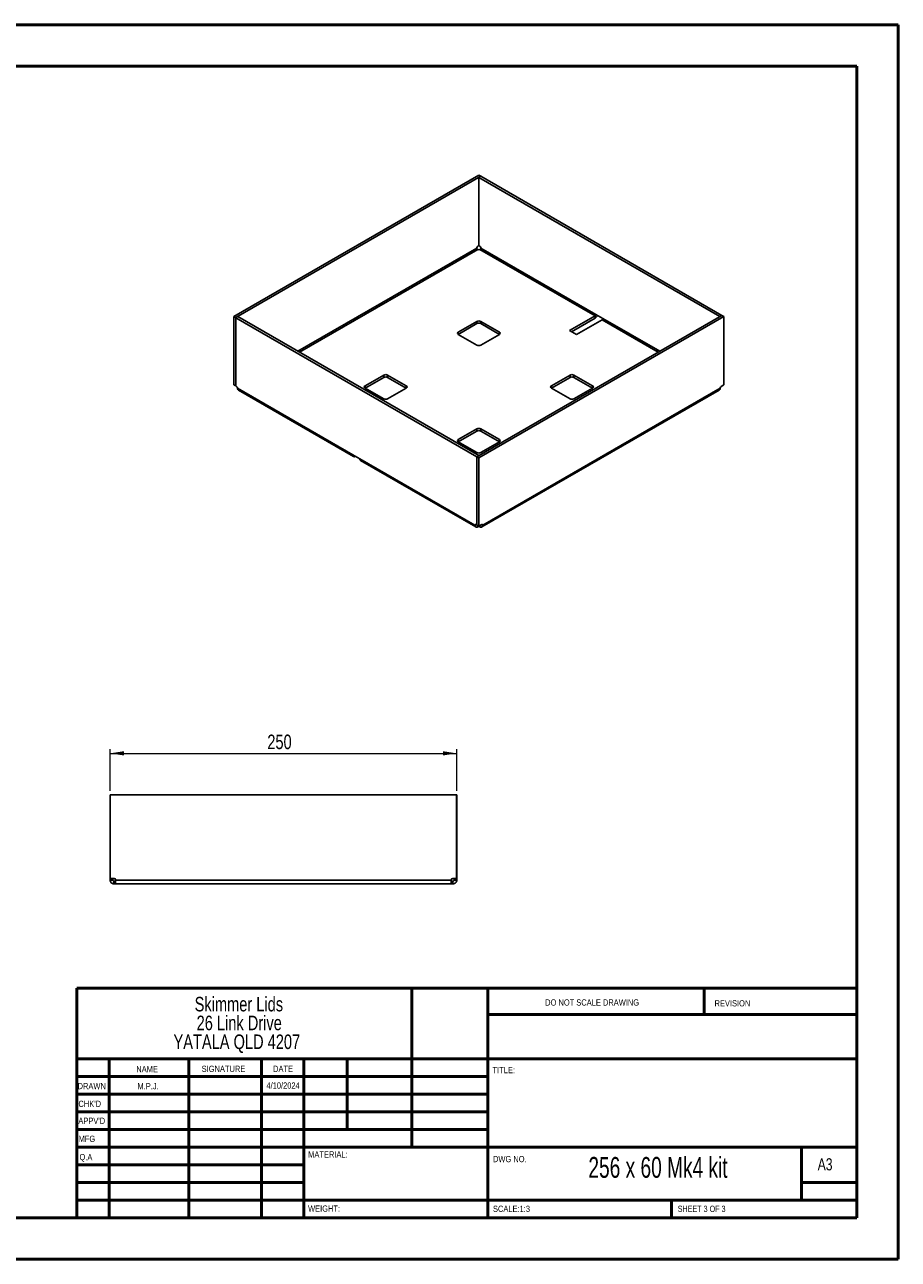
# Paper-space layout 'Sheet3' of a CAD drawing. Header units: millimetres. Extents: x 0 to 420, y 0 to 297.
# Tile 2 of 2: x 210 to 420, y 0 to 297. Entities that reach past the tile are written whole.
import ezdxf

# ---------------------------------------------------------------- set-up
doc = ezdxf.new("R2010")
doc.units = ezdxf.units.MM
doc.styles.add('SLDTEXTSTYLE0', font='TXT', dxfattribs={"width": 0.6875})
doc.styles.add('SLDTEXTSTYLE1', font='TXT', dxfattribs={"width": 0.75})
doc.dimstyles.new('SLDDIMSTYLE2', dxfattribs={"dimtxt": 3.5, "dimasz": 3.302, "dimexe": 0, "dimexo": 0.0625, "dimgap": 0.875, "dimtad": 1, "dimdec": 0, "dimlfac": 3, "dimrnd": 1e-09, "dimzin": 12, "dimdsep": 46, "dimtxsty": 'SLDTEXTSTYLE1', "dimsah": 1, "dimcen": 0.09, "dimadec": 0, "dimazin": 3, "dimtfac": 1, "dimtdec": 0, "dimtofl": 0, "dimtmove": 0, "dimatfit": 3, "dimfxl": 1, "dimfrac": 2, "dimtolj": 1, "dimtzin": 12, "dimarcsym": 0})

# ---------------------------------------------------------------- blocks, each defined once
blk = doc.blocks.new('SW_NOTE_0_2')
at = {"color": 0, "linetype": 'Continuous', "lineweight": 0, "char_height": 3.5, "attachment_point": 2, "style": 'SLDTEXTSTYLE1'}
for s, insert in [('Skimmer Lids', (13.89, 4.51)), ('26 Link Drive', (13.98, -0.01)), ('YATALA QLD 4207', (13.4, -4.54))]:
    blk.add_mtext(s, dxfattribs=dict(at, insert=insert))
blk = doc.blocks.new('_D_6')
at = {"color": 7, "linetype": 'Continuous', "lineweight": 0}
for p, q in [((230.91, 112.93), (230.91, 122.93)), ((230.91, 121.93), (314.24, 121.93)), ((314.24, 112.93), (314.24, 122.93))]:
    blk.add_line(p, q, dxfattribs=at)
at = {"color": 7, "linetype": 'Continuous', "lineweight": 18}
for points in [[(230.91, 121.93), (234.21, 121.42), (234.21, 122.44)], [(314.24, 121.93), (310.94, 122.44), (310.94, 121.42)]]:
    blk.add_solid(points, dxfattribs=at)
at = {"color": 7, "linetype": 'Continuous', "lineweight": 18, "insert": (268.7, 126.44), "char_height": 3.5, "attachment_point": 1, "style": 'SLDTEXTSTYLE1'}
blk.add_mtext('250', dxfattribs=at)

psp = doc.layouts.new('Sheet3')

# ---------------------------------------------------------------- linework, layer by layer
at = {"color": 7, "linetype": 'Continuous', "lineweight": 50}
for p, q in [((0.38, 297.21), (420.38, 297.21)), ((420.38, 0.21), (420.38, 297.21)), ((10.38, 287.21), (410.38, 287.21)), ((410.38, 287.21), (410.38, 10.21)), ((222.88, 65.46), (410.08, 65.46)), ((222.88, 65.46), (222.88, 10.21)), ((303.48, 65.46), (303.48, 27.21)), ((321.68, 65.46), (321.68, 10.21)), ((373.68, 59.09), (373.68, 65.46)), ((410.08, 59.09), (321.68, 59.09)), ((410.08, 48.46), (222.88, 48.46)), ((230.68, 48.46), (230.68, 10.21)), ((249.87, 48.46), (249.87, 10.21)), ((267.28, 48.46), (267.28, 10.21)), ((277.48, 10.21), (277.48, 48.46)), ((287.88, 31.46), (287.88, 48.46)), ((321.68, 44.21), (222.88, 44.21)), ((321.68, 39.96), (222.88, 39.96)), ((321.68, 35.71), (222.88, 35.71)), ((321.68, 31.46), (222.88, 31.46)), ((277.48, 27.21), (222.88, 27.21)), ((277.48, 27.21), (410.08, 27.21)), ((397.08, 14.46), (397.08, 27.21)), ((277.48, 22.96), (222.88, 22.96)), ((277.48, 18.71), (222.88, 18.71)), ((410.08, 18.71), (397.08, 18.71)), ((222.88, 14.46), (410.38, 14.46)), ((365.88, 10.21), (365.88, 14.46)), ((10.38, 10.21), (410.38, 10.21)), ((0.38, 0.21), (420.38, 0.21))]:
    psp.add_line(p, q, dxfattribs=at)
at = {"color": 7, "linetype": 'Continuous', "lineweight": 25}
for p, q in [((319.52, 261.02), (260.65, 227.03)), ((320, 260.74), (261.12, 226.75)), ((319.52, 261.02), (320, 260.74)), ((319.56, 260.48), (320.03, 260.75)), ((319.56, 244.07), (319.56, 260.48)), ((377.52, 227.02), (319.56, 260.48)), ((320, 260.73), (320, 260.74)), ((377.99, 227.29), (320.03, 260.75)), ((319.32, 243.94), (319.56, 244.08)), ((319.56, 244.07), (319.77, 243.94)), ((319.09, 243.49), (276.05, 218.65)), ((276.43, 218.43), (319.28, 243.17)), ((319.09, 243.49), (319.09, 243.53)), ((319.31, 243.15), (319.28, 243.17)), ((319.82, 243.17), (319.78, 243.15)), ((319.82, 243.17), (347.53, 227.17)), ((320.01, 243.53), (320.01, 243.49)), ((347.71, 227.5), (320.01, 243.49)), ((260.65, 227.03), (261.12, 226.75)), ((260.65, 210.61), (260.65, 227.03)), ((261.58, 227), (261.11, 226.73)), ((261.11, 226.73), (261.11, 210.32)), ((261.11, 226.73), (319.06, 193.27)), ((261.12, 226.74), (261.12, 226.75)), ((261.58, 227), (319.54, 193.55)), ((319.08, 225.85), (314.6, 223.27)), ((319.08, 225.85), (319.08, 225.31)), ((319.1, 193.28), (377.98, 227.27)), ((319.57, 193.01), (378.45, 227)), ((324.5, 223.27), (320.02, 225.85)), ((320.02, 225.85), (320.02, 225.31)), ((347.53, 227.17), (341.35, 223.61)), ((347.53, 226.63), (341.82, 223.34)), ((343, 222.65), (349.18, 226.22)), ((347.53, 227.17), (347.53, 226.63)), ((349.36, 226.55), (347.71, 227.5)), ((349.18, 226.22), (362.67, 218.43)), ((363.04, 218.65), (349.36, 226.55)), ((377.52, 227.02), (377.99, 227.29)), ((377.52, 227), (377.52, 227.02)), ((378.45, 227), (377.98, 227.27)), ((377.99, 227.26), (377.99, 227.29)), ((378.45, 210.59), (378.45, 227)), ((314.6, 222.72), (319.08, 225.31)), ((314.6, 223.27), (314.6, 222.72)), ((320.02, 225.31), (324.5, 222.72)), ((324.5, 223.27), (324.5, 222.72)), ((341.35, 223.61), (343, 222.65)), ((314.6, 222.72), (319.08, 220.14)), ((320.02, 220.14), (324.5, 222.72)), ((296.68, 212.93), (292.21, 210.34)), ((292.21, 209.8), (296.68, 212.38)), ((296.68, 212.93), (296.68, 212.38)), ((302.11, 210.34), (297.63, 212.93)), ((297.63, 212.93), (297.63, 212.38)), ((297.63, 212.38), (302.11, 209.8)), ((341.47, 212.93), (336.99, 210.34)), ((336.99, 209.8), (341.47, 212.38)), ((341.47, 212.93), (341.47, 212.38)), ((346.89, 210.34), (342.41, 212.93)), ((342.41, 212.93), (342.41, 212.38)), ((342.41, 212.38), (346.89, 209.8)), ((260.65, 210.61), (261.11, 210.35)), ((261.32, 210.2), (261.11, 210.32)), ((261.55, 209.75), (261.55, 209.79)), ((289.26, 193.75), (261.55, 209.75)), ((261.75, 209.32), (289.45, 193.33)), ((292.21, 210.34), (292.21, 209.8)), ((292.21, 209.8), (296.68, 207.21)), ((297.63, 207.21), (302.11, 209.8)), ((302.11, 210.34), (302.11, 209.8)), ((320.29, 176.38), (377.35, 209.32)), ((377.54, 209.75), (320.48, 176.81)), ((336.99, 210.34), (336.99, 209.8)), ((336.99, 209.8), (341.47, 207.21)), ((342.41, 207.21), (346.89, 209.8)), ((346.89, 210.34), (346.89, 209.8)), ((377.54, 209.75), (377.54, 209.79)), ((377.78, 210.2), (378.45, 210.59)), ((319.08, 200), (314.6, 197.41)), ((314.6, 196.87), (319.08, 199.46)), ((319.08, 200), (319.08, 199.46)), ((324.5, 197.41), (320.02, 200)), ((320.02, 200), (320.02, 199.46)), ((320.02, 199.46), (324.5, 196.87)), ((314.6, 197.41), (314.6, 196.87)), ((314.6, 196.87), (319.08, 194.28)), ((320.02, 194.28), (324.5, 196.87)), ((324.5, 197.41), (324.5, 196.87)), ((289.26, 193.75), (290.91, 192.8)), ((289.92, 193.37), (289.92, 193.37)), ((289.92, 193.37), (289.92, 193.37)), ((319.54, 193.55), (319.06, 193.27)), ((319.06, 193.27), (319.06, 176.86)), ((319.57, 193.01), (319.1, 193.28)), ((319.1, 176.87), (319.1, 193.28)), ((319.54, 193.53), (319.54, 193.55)), ((318.62, 176.81), (290.91, 192.8)), ((291.1, 192.37), (318.81, 176.38)), ((319.57, 176.6), (319.57, 193.01)), ((318.62, 176.85), (318.85, 176.98)), ((318.62, 176.81), (318.89, 176.96)), ((318.62, 176.85), (318.62, 176.81)), ((319.06, 176.86), (318.85, 176.98)), ((319.06, 176.86), (319.1, 176.88)), ((319.57, 176.6), (319.1, 176.87)), ((319.28, 176.43), (319.28, 176.77)), ((319.28, 176.43), (319.31, 176.45)), ((319.31, 176.45), (319.31, 176.75)), ((320.24, 176.98), (319.57, 176.6)), ((319.78, 176.45), (319.78, 176.72)), ((319.78, 176.45), (319.82, 176.43)), ((319.82, 176.43), (319.82, 176.74)), ((320.48, 176.81), (320.21, 176.96)), ((320.48, 176.85), (320.24, 176.98)), ((320.48, 176.81), (320.48, 176.85)), ((230.94, 111.93), (230.91, 111.93)), ((230.91, 111.93), (230.91, 91.83)), ((230.94, 111.93), (314.21, 111.93)), ((230.94, 91.83), (230.94, 111.93)), ((314.21, 91.83), (314.21, 111.93)), ((314.21, 111.93), (314.24, 111.93)), ((314.24, 91.83), (314.24, 111.93)), ((230.91, 91.83), (230.94, 91.83)), ((230.91, 91.83), (230.91, 91.5)), ((230.91, 91.5), (231.58, 91.5)), ((230.91, 91.5), (230.91, 91.45)), ((230.91, 91.45), (231.58, 91.45)), ((231.89, 91.83), (230.94, 91.83)), ((231.58, 91.83), (231.58, 91.5)), ((231.58, 91.5), (231.58, 91.45)), ((231.84, 90.51), (231.84, 91.18)), ((231.84, 91.18), (231.89, 91.18)), ((231.84, 90.51), (231.89, 90.51)), ((231.89, 90.51), (231.89, 91.18)), ((231.89, 91.18), (232.23, 91.18)), ((231.89, 90.51), (232.23, 90.51)), ((232.23, 91.45), (232.23, 91.5)), ((312.93, 91.45), (232.23, 91.45)), ((312.93, 90.51), (232.23, 90.51)), ((312.93, 91.45), (312.93, 91.5)), ((312.93, 91.18), (313.26, 91.18)), ((312.93, 90.51), (313.26, 90.51)), ((313.26, 91.83), (314.21, 91.83)), ((313.26, 90.51), (313.26, 91.18)), ((313.26, 91.18), (313.31, 91.18)), ((313.26, 90.51), (313.31, 90.51)), ((313.31, 90.51), (313.31, 91.18)), ((313.58, 91.5), (313.58, 91.83)), ((314.24, 91.5), (313.58, 91.5)), ((313.58, 91.45), (313.58, 91.5)), ((314.24, 91.45), (313.58, 91.45)), ((314.24, 91.83), (314.21, 91.83)), ((314.24, 91.5), (314.24, 91.83)), ((314.24, 91.45), (314.24, 91.5))]:
    psp.add_line(p, q, dxfattribs=at)
for centre, radius, start, end in [((319.6, 243.51), 0.512, 122.6055, 177.3945), ((319.5, 243.51), 0.512, 2.6055, 57.3945), ((319.55, 243.6), 0.512, 242.6097, 297.3903), ((319.55, 224.94), 1.02, 62.6097, 117.3903), ((347.31, 227.52), 0.41, 302.6055, 357.3945), ((346.76, 227.83), 1.43, 302.6411, 337.7401), ((348.95, 226.57), 0.41, 302.6055, 357.3945), ((314.7, 223), 0.291, 110.7834, 249.2166), ((319.55, 224.4), 1.02, 62.6097, 117.3903), ((324.39, 223), 0.291, 290.7834, 69.2166), ((319.55, 221.05), 1.02, 242.6097, 297.3903), ((297.16, 212.02), 1.02, 62.6097, 117.3903), ((297.16, 211.47), 1.02, 62.6097, 117.3903), ((341.94, 212.02), 1.02, 62.6097, 117.3903), ((341.94, 211.47), 1.02, 62.6097, 117.3903), ((261.04, 209.77), 0.512, 2.6055, 57.3945), ((292.31, 210.07), 0.291, 110.7834, 249.2166), ((302, 210.07), 0.291, 290.7834, 69.2166), ((337.09, 210.07), 0.291, 110.7834, 249.2166), ((346.79, 210.07), 0.291, 290.7834, 69.2166), ((378.05, 209.77), 0.512, 122.6055, 177.3945), ((297.16, 208.12), 1.02, 242.6097, 297.3903), ((341.94, 208.12), 1.02, 242.6097, 297.3903), ((319.55, 199.09), 1.02, 62.6097, 117.3903), ((319.55, 198.55), 1.02, 62.6097, 117.3903), ((314.7, 197.14), 0.291, 110.7834, 249.2166), ((324.39, 197.14), 0.291, 290.7834, 69.2166), ((289.66, 193.69), 0.408, 170.786, 309.2033), ((319.55, 195.19), 1.02, 242.6097, 297.3903), ((291.37, 192.75), 0.46, 173.7012, 234.9867), ((318.76, 176.87), 0.146, 50.7967, 189.214), ((319.55, 175.99), 0.512, 62.6097, 117.3903), ((320.34, 176.87), 0.146, 350.786, 129.2033), ((231.89, 91.5), 0.333, 0, 90), ((313.26, 91.5), 0.333, 90, 180)]:
    psp.add_arc(centre, radius, start, end, dxfattribs=at)
for points, knots in [([(319.28, 243.17), (319.23, 243.2), (319.18, 243.25), (319.11, 243.37), (319.09, 243.44), (319.09, 243.49)], [0, 0, 0, 0, 0.5, 0.5, 1, 1, 1, 1]), ([(320.01, 243.49), (320.01, 243.44), (319.99, 243.37), (319.92, 243.25), (319.87, 243.2), (319.82, 243.17)], [0, 0, 0, 0, 0.5, 0.5, 1, 1, 1, 1]), ([(261.75, 209.32), (261.75, 209.32), (261.68, 209.34), (261.59, 209.48), (261.56, 209.66), (261.55, 209.75)], [0, 0, 0, 0, 0.000102, 0.500051, 1, 1, 1, 1]), ([(377.54, 209.75), (377.53, 209.66), (377.51, 209.48), (377.42, 209.34), (377.35, 209.32), (377.35, 209.32)], [0, 0, 0, 0, 0.499949, 0.999898, 1, 1, 1, 1]), ([(318.62, 176.81), (318.62, 176.71), (318.63, 176.62), (318.7, 176.47), (318.75, 176.41), (318.87, 176.34), (318.94, 176.33), (319.1, 176.35), (319.19, 176.38), (319.28, 176.43)], [0, 0, 0, 0, 0.25, 0.25, 0.5, 0.5, 0.75, 0.75, 1, 1, 1, 1]), ([(319.82, 176.43), (319.91, 176.38), (319.99, 176.35), (320.15, 176.33), (320.22, 176.34), (320.35, 176.41), (320.4, 176.47), (320.46, 176.62), (320.48, 176.71), (320.48, 176.81)], [0, 0, 0, 0, 0.25, 0.25, 0.5, 0.5, 0.75, 0.75, 1, 1, 1, 1]), ([(230.91, 91.45), (230.91, 91.33), (230.93, 91.2), (231.03, 90.98), (231.1, 90.87), (231.27, 90.7), (231.37, 90.63), (231.6, 90.54), (231.72, 90.51), (231.84, 90.51)], [0, 0, 0, 0, 0.25, 0.25, 0.5, 0.5, 0.75, 0.75, 1, 1, 1, 1]), ([(231.58, 91.45), (231.58, 91.38), (231.61, 91.31), (231.7, 91.21), (231.77, 91.18), (231.84, 91.18)], [0, 0, 0, 0, 0.5, 0.5, 1, 1, 1, 1]), ([(232.23, 90.51), (232.23, 90.51), (232.23, 90.54), (232.23, 90.63), (232.23, 90.7), (232.23, 90.87), (232.23, 90.98), (232.23, 91.2), (232.23, 91.33), (232.23, 91.45)], [0, 0, 0, 0, 0.25, 0.25, 0.5, 0.5, 0.75, 0.75, 1, 1, 1, 1]), ([(312.93, 91.45), (312.93, 91.33), (312.93, 91.2), (312.93, 90.98), (312.93, 90.87), (312.93, 90.7), (312.93, 90.63), (312.93, 90.54), (312.93, 90.51), (312.93, 90.51)], [0, 0, 0, 0, 0.25, 0.25, 0.5, 0.5, 0.75, 0.75, 1, 1, 1, 1]), ([(313.31, 91.18), (313.38, 91.18), (313.45, 91.21), (313.55, 91.31), (313.58, 91.38), (313.58, 91.45)], [0, 0, 0, 0, 0.5, 0.5, 1, 1, 1, 1]), ([(313.31, 90.51), (313.43, 90.51), (313.55, 90.54), (313.78, 90.63), (313.88, 90.7), (314.06, 90.87), (314.13, 90.98), (314.22, 91.2), (314.24, 91.33), (314.24, 91.45)], [0, 0, 0, 0, 0.25, 0.25, 0.5, 0.5, 0.75, 0.75, 1, 1, 1, 1])]:
    psp.add_open_spline(points, degree=3, knots=knots, dxfattribs=at)

# ---------------------------------------------------------------- block references
at = {"color": 7, "linetype": 'Continuous', "lineweight": 0}
psp.add_blockref('SW_NOTE_0_2', (247.97, 58.84), dxfattribs=at)

# ---------------------------------------------------------------- texts
for s, insert, char_height, attachment_point, style in [('DO NOT SCALE DRAWING', (335.49, 62.75), 1.5, 1, 'SLDTEXTSTYLE1'), ('REVISION', (376.21, 62.55), 1.5, 1, 'SLDTEXTSTYLE1'), ('NAME', (237.2, 46.72), 1.5, 1, 'SLDTEXTSTYLE1'), ('SIGNATURE', (252.91, 46.78), 1.5, 1, 'SLDTEXTSTYLE1'), ('DATE', (270.09, 46.79), 1.5, 1, 'SLDTEXTSTYLE1'), ('TITLE:', (322.84, 46.49), 1.5, 1, 'SLDTEXTSTYLE1'), ('DRAWN', (223.09, 42.64), 1.5, 1, 'SLDTEXTSTYLE1'), ('M.P.J.', (240.04, 42.6), 1.499, 2, 'SLDTEXTSTYLE1'), ('4/10/2024', (272.49, 42.77), 1.499, 2, 'SLDTEXTSTYLE1'), ("CHK'D", (223.29, 38.37), 1.5, 1, 'SLDTEXTSTYLE1'), ("APPV'D", (223.28, 34.28), 1.5, 1, 'SLDTEXTSTYLE1'), ('MFG', (223.33, 29.95), 1.5, 1, 'SLDTEXTSTYLE1'), ('Q.A', (223.55, 25.56), 1.5, 1, 'SLDTEXTSTYLE1'), ('MATERIAL:', (278.52, 26.2), 1.5, 1, 'SLDTEXTSTYLE1'), ('DWG NO.', (322.95, 25.08), 1.5, 1, 'SLDTEXTSTYLE1'), ('256 x 60 Mk4 kit', (362.62, 24.83), 5, 2, 'SLDTEXTSTYLE0'), ('A3', (401, 24.52), 2.91, 1, 'SLDTEXTSTYLE1'), ('WEIGHT:', (278.5, 13.16), 1.499, 1, 'SLDTEXTSTYLE1'), ('SCALE:1:3', (322.95, 13.11), 1.5, 1, 'SLDTEXTSTYLE1'), ('SHEET 3 OF 3', (367.36, 13.11), 1.5, 1, 'SLDTEXTSTYLE0')]:
    psp.add_mtext(s, dxfattribs=dict(at, insert=insert, char_height=char_height, attachment_point=attachment_point, style=style))

# ---------------------------------------------------------------- dimensions: what is measured, and where the dimension line sits
at = {"color": 7, "linetype": 'Continuous', "lineweight": 18}
dim = psp.add_linear_dim(base=(314.24, 121.93), p1=(230.91, 111.93), p2=(314.24, 111.93), dimstyle='SLDDIMSTYLE2', dxfattribs=at)
dim.commit()
dim.dimension.update_dxf_attribs({"geometry": '_D_6', "text_midpoint": (272.58, 121.93), "dimtype": 160})

doc.saveas('drawing.dxf')
